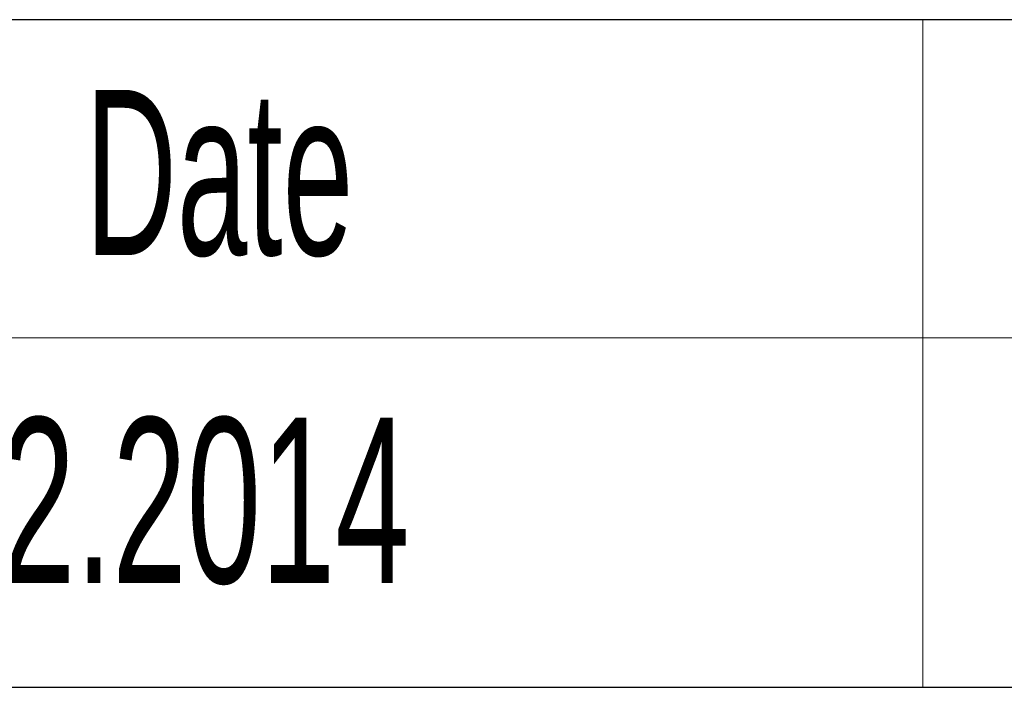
# Model space of a CAD drawing. Header units: millimetres. Extents: x 6 to 415, y 1 to 297.
# Tile 4 of 8: x 299.67 to 311.6, y 23.5 to 31.58. Entities that reach past the tile are written whole.
import ezdxf

# ---------------------------------------------------------------- set-up
doc = ezdxf.new("R2010")
doc.units = ezdxf.units.MM
doc.layers.add('RAHMEN', color=7, linetype='Continuous')
doc.styles.add('SLDTEXTSTYLE0', font='TXT', dxfattribs={"width": 0.57475})
doc.styles.add('SLDTEXTSTYLE1', font='TXT', dxfattribs={"width": 0.605})

msp = doc.modelspace()

# ---------------------------------------------------------------- linework, layer by layer
at = {"layer": 'RAHMEN', "color": 7, "linetype": 'Continuous', "lineweight": 30}
msp.add_line((415.0146205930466, 31.58333333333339), (286.7142880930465, 31.58333333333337), dxfattribs=at)
at = {"layer": 'RAHMEN', "color": 7, "lineweight": 0}
msp.add_line((310.6158394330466, 31.58333333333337), (310.6158394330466, 23.50333333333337), dxfattribs=at)
at = {"layer": 'RAHMEN', "color": 7, "linetype": 'Continuous', "lineweight": 0}
msp.add_line((286.7142880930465, 27.73333333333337), (328.6158394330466, 27.73333333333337), dxfattribs=at)
at = {"layer": 'RAHMEN', "lineweight": 30}
msp.add_line((286.7142880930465, 23.50333333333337), (328.6158394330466, 23.50333333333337), dxfattribs=at)

# ---------------------------------------------------------------- texts
at = {"layer": 'RAHMEN', "char_height": 2, "attachment_point": 1}
for s, insert, style in [('Date', (300.4676952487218, 30.7342456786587), 'SLDTEXTSTYLE0'), ('02.12.2014', (296.298121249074, 26.76598888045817), 'SLDTEXTSTYLE1')]:
    msp.add_mtext(s, dxfattribs=dict(at, insert=insert, style=style))

doc.saveas('drawing.dxf')
